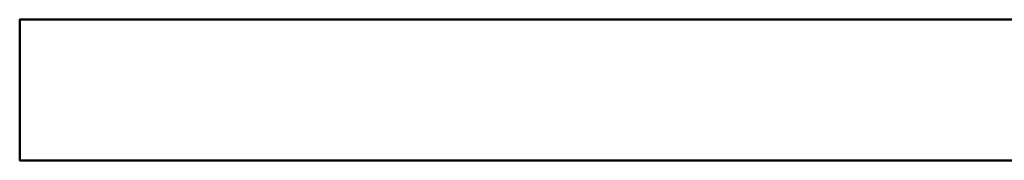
# Model space of a CAD drawing. Header units: millimetres. Extents: x -435 to 435, y -174 to 38.
# Tile 71 of 256: x -270 to -249, y -3 to 0. Entities that reach past the tile are written whole.
import ezdxf

# ---------------------------------------------------------------- set-up
doc = ezdxf.new("R2010")
doc.units = ezdxf.units.MM
doc.layers.add('A-GENM', color=13, linetype='Continuous', lineweight=40)

# ---------------------------------------------------------------- blocks, each defined once
blk = doc.blocks.new('IonicBracket - IonicBracket-34022-Preview')
at = {"layer": 'A-GENM'}
mesh = blk.add_polyface(dxfattribs=at)
corners = [(-30, 0), (-30, 0, 47.828), (30, 0, 47.828), (30, 0, 26.782), (1.5, 0, 26.782), (1.5, 0)]
mesh.append_faces([[corners[k] for k in face] for face in [(0, 1, 4, 5)]], dxfattribs={"vtx1": -1})
mesh.append_faces([[corners[k] for k in face] for face in [(2, 3, 4, 1)]], dxfattribs={"vtx2": -1})
mesh = blk.add_polyface(dxfattribs=at)
corners = [(-30, -3, 47.828), (30, -3, 47.828), (30, 0, 47.828), (-30, 0, 47.828)]
mesh.append_faces([[corners[k] for k in face] for face in [(0, 1, 2, 3)]])
mesh = blk.add_polyface(dxfattribs=at)
corners = [(30, -3, 26.782), (1.5, -3, 26.782), (1.5, 0, 26.782), (30, 0, 26.782)]
mesh.append_faces([[corners[k] for k in face] for face in [(3, 0, 1, 2)]])
mesh = blk.add_polyface(dxfattribs=at)
corners = [(30, -3, 47.828), (30, -3, 26.782), (30, 0, 26.782), (30, 0, 47.828)]
mesh.append_faces([[corners[k] for k in face] for face in [(0, 1, 2, 3)]])
mesh = blk.add_polyface(dxfattribs=at)
corners = [(-30, -3), (1.5, -3), (1.5, -3, 26.782), (30, -3, 26.782), (30, -3, 47.828), (-30, -3, 47.828)]
mesh.append_faces([[corners[k] for k in face] for face in [(2, 5, 0, 1)]], dxfattribs={"vtx0": -1})
mesh.append_faces([[corners[k] for k in face] for face in [(4, 5, 2, 3)]], dxfattribs={"vtx1": -1})

msp = doc.modelspace()

# ---------------------------------------------------------------- block references
at = {"layer": 'A-GENM', "rotation": 180}
for p in [(-240, -3, 62.172), (-240, -3, 465), (-240, -3, 62.172), (-240, -3, 465)]:
    msp.add_blockref('IonicBracket - IonicBracket-34022-Preview', p, dxfattribs=at)

doc.saveas('drawing.dxf')
